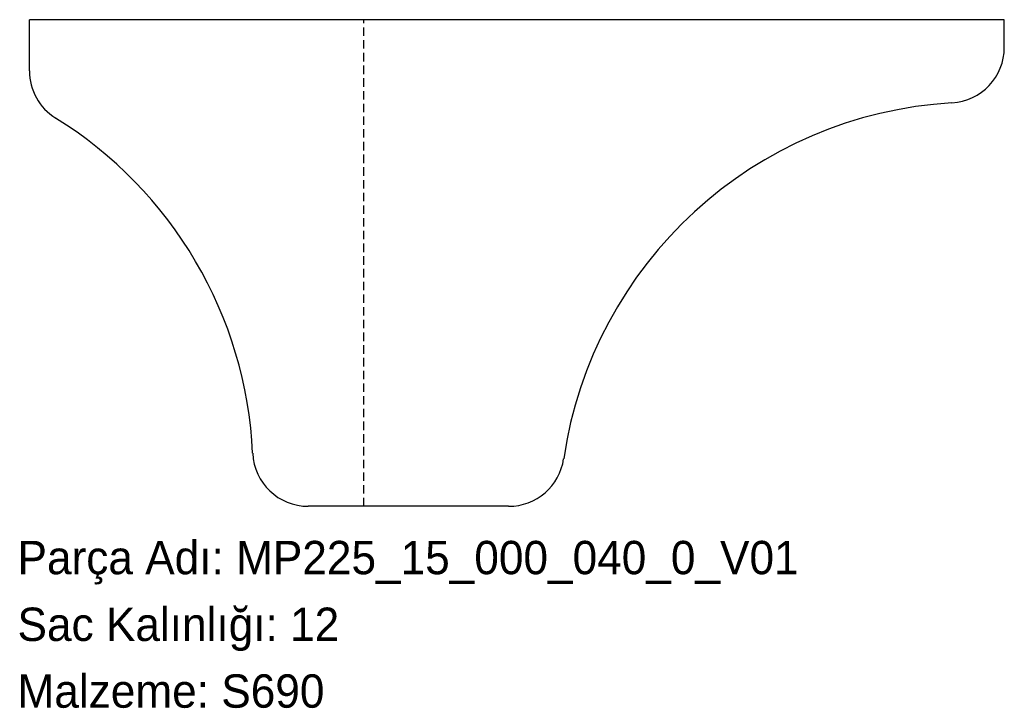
# Model space of a CAD drawing. Header units: millimetres. Extents: x 1 to 355, y -72 to 175.
import ezdxf

# ---------------------------------------------------------------- set-up
doc = ezdxf.new("R2010")
doc.units = ezdxf.units.MM
for name, pattern in [('SLD-Katı', [0]), ('SLD-Kesik', [4.572, 3.048, -1.524]), ('SLD-Sürekli', [0])]:
    doc.linetypes.add(name, pattern=pattern)
doc.layers.add('METIN', color=96, linetype='SLD-Katı')
doc.styles.add('SLDTEXTSTYLE0', font='ARIAL.TTF', dxfattribs={"width": 0.948, "bigfont": 'bigfont'})
doc.styles.add('SLDTEXTSTYLE1', font='ARIAL.TTF', dxfattribs={"width": 0.948})

msp = doc.modelspace()

# ---------------------------------------------------------------- linework, layer by layer
at = {"color": 7, "linetype": 'SLD-Sürekli', "lineweight": 25}
for p, q in [((4.26, 157), (4.26, 175.4)), ((354.93, 175.4), (4.26, 175.4)), ((354.93, 165.45), (354.93, 175.4)), ((176.65, 0.4), (104.56, 0.4))]:
    msp.add_line(p, q, dxfattribs=at)
at = {"color": 7, "linetype": 'SLD-Kesik'}
msp.add_line((124.59, 0.4), (124.59, 175.4), dxfattribs=at)
at = {"color": 7, "linetype": 'SLD-Sürekli', "lineweight": 25}
for centre, radius, start, end in [((334.93, 165.45), 20, 273.3478, 0), ((24.26, 157), 20, 180, 238.2276), ((344.86, -4.26), 150, 93.3478, 171.6588), ((-65.26, 12.48), 150, 2.6706, 58.2276), ((104.56, 20.4), 20, 182.6706, 270), ((176.65, 20.4), 20, 270, 351.6588)]:
    msp.add_arc(centre, radius, start, end, dxfattribs=at)

# ---------------------------------------------------------------- texts
at = {"layer": 'METIN', "char_height": 12, "attachment_point": 1}
for s, insert, style in [('Parça Adı: MP225_15_000_040_0_V01', (0, -12.03), 'SLDTEXTSTYLE0'), ('Sac Kalınlığı: 12', (0, -36.03), 'SLDTEXTSTYLE0'), ('Malzeme: S690', (0, -60.03), 'SLDTEXTSTYLE1')]:
    msp.add_mtext(s, dxfattribs=dict(at, insert=insert, style=style))

doc.saveas('drawing.dxf')
